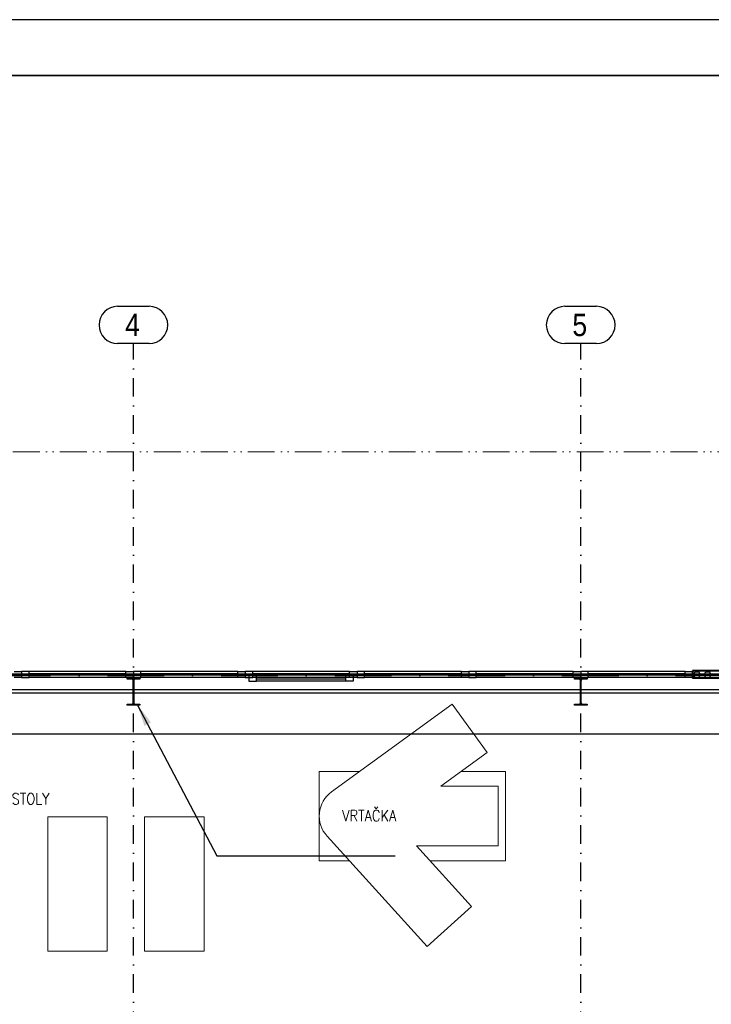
# Model space of a CAD drawing. Header units: millimetres. Extents: x 2886542 to 7567581, y -792623 to 134766.
# Tile 250 of 256: x 4902038 to 4911315, y -388078 to -374865. Entities that reach past the tile are written whole.
import ezdxf

# ---------------------------------------------------------------- set-up
doc = ezdxf.new("R2010")
doc.units = ezdxf.units.MM
for name, pattern in [('ACAD_ISO12W100', [21, 12, -3, 0, -3, 0, -3]), ('DASHDOT', [1, 0.5, -0.25, 0, -0.25]), ('DASHDOTX2', [50.8, 25.4, -12.7, 0, -12.7])]:
    doc.linetypes.add(name, pattern=pattern)
for name, color, linetype, lineweight in [('CKPROSTUPY_NADROVINOU', 7, 'DASHDOT', 25), ('IN_NS_TLUSTA', 1, 'Continuous', 40), ('Text obecně', 7, 'Continuous', 25)]:
    doc.layers.add(name, color=color, linetype=linetype, lineweight=lineweight)
doc.layers.add('IN_NS_VYPLNE OTVORU', color=16, linetype='Continuous')
doc.layers.add('požárničina', color=10, linetype='Continuous')
doc.styles.add('ARIAL', font='arial.ttf')
doc.styles.add('ROMAND', font='romand.shx', dxfattribs={"width": 0.85})
doc.styles.add('ROMANT', font='romant')
doc.dimstyles.new('úhlová', dxfattribs={"dimscale": 0.2, "dimtxt": 2.5, "dimasz": 1.5, "dimexe": 0, "dimexo": 3, "dimgap": 1, "dimtad": 1, "dimdec": 0, "dimzin": 0, "dimdsep": 46, "dimtxsty": 'ROMANT', "dimcen": 5, "dimclrd": 256, "dimclre": 256, "dimclrt": 7, "dimadec": 1, "dimazin": 0, "dimtfac": 1, "dimtdec": 0, "dimtix": 1, "dimtmove": 2, "dimatfit": 3, "dimfxl": 0, "dimtvp": 2, "dimtolj": 1, "dimtzin": 0, "dimarcsym": 0})

msp = doc.modelspace()

# ---------------------------------------------------------------- linework, layer by layer
at = {"layer": 'CKPROSTUPY_NADROVINOU', "color": 0, "ltscale": 500}
for p, q in [((4903563.4, -406428.5), (4903563.4, -379211)), ((4909563.4, -406428.5), (4909563.4, -379211))]:
    msp.add_line(p, q, dxfattribs=at)
at = {"layer": 'IN_NS_TLUSTA', "color": 0}
for p, q in [((4913443.4, -383602.4), (4911063.4, -383602.4)), ((4911063.4, -383602.4), (4911063.4, -383702.4)), ((4913443.4, -383702.4), (4911063.4, -383702.4))]:
    msp.add_line(p, q, dxfattribs=at)
at = {"layer": 'IN_NS_VYPLNE OTVORU', "color": 0, "linetype": 'ByBlock'}
for p, q in [((4903352.1, -378711), (4903774.6, -378711)), ((4909352.1, -378711), (4909774.6, -378711)), ((4903774.6, -379211), (4903352.1, -379211)), ((4909774.6, -379211), (4909352.1, -379211))]:
    msp.add_line(p, q, dxfattribs=at)
at = {"layer": 'IN_NS_VYPLNE OTVORU', "color": 0}
for p, q in [((4901963.4, -383612.4), (4902063.4, -383612.4)), ((4902063.4, -383692.4), (4901963.4, -383692.4)), ((4902063.4, -383612.4), (4902063.4, -383692.4)), ((4902163.4, -383612.4), (4902063.4, -383612.4)), ((4902063.4, -383612.4), (4902063.4, -383692.4)), ((4902063.4, -383692.4), (4902163.4, -383692.4)), ((4903463.4, -383612.4), (4902113.4, -383612.4)), ((4902163.4, -383692.4), (4902163.4, -383612.4)), ((4903463.4, -383642.4), (4902163.4, -383642.4)), ((4903463.4, -383662.4), (4902163.4, -383662.4)), ((4903463.4, -383692.4), (4902163.4, -383692.4)), ((4903463.4, -383612.4), (4903563.4, -383612.4)), ((4903463.4, -383692.4), (4903463.4, -383612.4)), ((4903563.4, -383692.4), (4903463.4, -383692.4)), ((4903563.4, -383612.4), (4903563.4, -383692.4)), ((4903663.4, -383612.4), (4903563.4, -383612.4)), ((4903563.4, -383612.4), (4903563.4, -383692.4)), ((4903563.4, -383692.4), (4903663.4, -383692.4)), ((4904963.4, -383612.4), (4903613.4, -383612.4)), ((4903663.4, -383692.4), (4903663.4, -383612.4)), ((4904963.4, -383642.4), (4903663.4, -383642.4)), ((4904963.4, -383662.4), (4903663.4, -383662.4)), ((4904963.4, -383692.4), (4903663.4, -383692.4)), ((4904963.4, -383612.4), (4905063.4, -383612.4)), ((4904963.4, -383692.4), (4904963.4, -383612.4)), ((4905063.4, -383692.4), (4904963.4, -383692.4)), ((4905063.4, -383612.4), (4905063.4, -383692.4)), ((4905163.4, -383612.4), (4905063.4, -383612.4)), ((4905063.4, -383612.4), (4905063.4, -383692.4)), ((4905063.4, -383692.4), (4905163.4, -383692.4)), ((4906463.4, -383612.4), (4905113.4, -383612.4)), ((4905213.4, -383662.3), (4905113.4, -383662.3)), ((4905113.4, -383662.3), (4905113.4, -383742.3)), ((4905163.4, -383692.4), (4905163.4, -383612.4)), ((4906463.4, -383642.4), (4905163.4, -383642.4)), ((4906463.4, -383662.4), (4905163.4, -383662.4)), ((4906463.4, -383692.4), (4905163.4, -383692.4)), ((4906413.4, -383662.3), (4905213.4, -383662.3)), ((4905213.4, -383742.3), (4905213.4, -383662.3)), ((4906413.4, -383692.4), (4905213.4, -383692.4)), ((4906413.4, -383662.3), (4906513.4, -383662.3)), ((4906413.4, -383742.3), (4906413.4, -383662.3)), ((4906463.4, -383612.4), (4906563.4, -383612.4)), ((4906463.4, -383692.4), (4906463.4, -383612.4)), ((4906563.4, -383692.4), (4906463.4, -383692.4)), ((4906513.4, -383662.3), (4906513.4, -383742.3)), ((4906563.4, -383612.4), (4906563.4, -383692.4)), ((4906663.4, -383612.4), (4906563.4, -383612.4)), ((4906563.4, -383612.4), (4906563.4, -383692.4)), ((4906563.4, -383692.4), (4906663.4, -383692.4)), ((4907963.4, -383612.4), (4906613.4, -383612.4)), ((4906663.4, -383692.4), (4906663.4, -383612.4)), ((4907963.4, -383642.4), (4906663.4, -383642.4)), ((4907963.4, -383662.4), (4906663.4, -383662.4)), ((4907963.4, -383692.4), (4906663.4, -383692.4)), ((4907963.4, -383612.4), (4908063.4, -383612.4)), ((4907963.4, -383692.4), (4907963.4, -383612.4)), ((4908063.4, -383692.4), (4907963.4, -383692.4)), ((4908163.4, -383612.4), (4908063.4, -383612.4)), ((4908063.4, -383612.4), (4908063.4, -383692.4)), ((4908063.4, -383612.4), (4908063.4, -383692.4)), ((4908063.4, -383692.4), (4908163.4, -383692.4)), ((4909463.4, -383612.4), (4908113.4, -383612.4)), ((4908163.4, -383692.4), (4908163.4, -383612.4)), ((4909463.4, -383642.4), (4908163.4, -383642.4)), ((4909463.4, -383662.4), (4908163.4, -383662.4)), ((4909463.4, -383692.4), (4908163.4, -383692.4)), ((4909463.4, -383612.4), (4909563.4, -383612.4)), ((4909463.4, -383692.4), (4909463.4, -383612.4)), ((4909563.4, -383692.4), (4909463.4, -383692.4)), ((4909663.4, -383612.4), (4909563.4, -383612.4)), ((4909563.4, -383612.4), (4909563.4, -383692.4)), ((4909563.4, -383612.4), (4909563.4, -383692.4)), ((4909563.4, -383692.4), (4909663.4, -383692.4)), ((4910963.4, -383612.4), (4909613.4, -383612.4)), ((4909663.4, -383692.4), (4909663.4, -383612.4)), ((4910963.4, -383642.4), (4909663.4, -383642.4)), ((4910963.4, -383662.4), (4909663.4, -383662.4)), ((4910963.4, -383692.4), (4909663.4, -383692.4)), ((4910963.4, -383612.4), (4911063.4, -383612.4)), ((4910963.4, -383692.4), (4910963.4, -383612.4)), ((4911063.4, -383692.4), (4910963.4, -383692.4)), ((4911063.4, -383612.4), (4911063.4, -383692.4)), ((4911063.4, -383656.3), (4911077.2, -383656.3)), ((4911077.2, -383656.3), (4911101, -383615.1)), ((4911101, -383697.6), (4911077.2, -383656.3)), ((4911101, -383615.1), (4911093.6, -383602.4)), ((4911098.2, -383702.4), (4911101, -383697.6)), ((4911101, -383615.1), (4911148.6, -383615.1)), ((4911101, -383697.6), (4911148.6, -383697.6)), ((4911148.6, -383615.1), (4911156, -383602.4)), ((4911172.4, -383656.3), (4911148.6, -383615.1)), ((4911148.6, -383697.6), (4911172.4, -383656.3)), ((4911151.4, -383702.4), (4911148.6, -383697.6)), ((4911172.4, -383656.3), (4911220, -383656.3)), ((4911220, -383656.3), (4911243.9, -383615.1)), ((4911243.9, -383697.6), (4911220, -383656.3)), ((4911243.9, -383615.1), (4911236.5, -383602.4)), ((4911241.1, -383702.4), (4911243.9, -383697.6)), ((4911243.9, -383615.1), (4911291.5, -383615.1)), ((4911243.9, -383697.6), (4911291.5, -383697.6)), ((4911291.5, -383615.1), (4911298.8, -383602.4)), ((4911315.3, -383656.3), (4911291.5, -383615.1)), ((4911291.5, -383697.6), (4911315.3, -383656.3)), ((4911294.2, -383702.4), (4911291.5, -383697.6)), ((4903478.4, -383715.1), (4903478.4, -383702.4)), ((4903478.4, -383702.4), (4903648.4, -383702.4)), ((4903541.4, -383715.1), (4903478.4, -383715.1)), ((4903559.4, -384031.7), (4903559.4, -383733.1)), ((4903567.4, -383733.1), (4903567.4, -384031.7)), ((4903648.4, -383715.1), (4903585.4, -383715.1)), ((4903648.4, -383702.4), (4903648.4, -383715.1)), ((4905113.4, -383742.3), (4905213.4, -383742.3)), ((4906413.4, -383712.4), (4905213.4, -383712.4)), ((4906413.4, -383742.3), (4905213.4, -383742.3)), ((4906513.4, -383742.3), (4906413.4, -383742.3)), ((4909478.4, -383715.1), (4909478.4, -383702.4)), ((4909478.4, -383702.4), (4909648.4, -383702.4)), ((4909541.4, -383715.1), (4909478.4, -383715.1)), ((4909559.4, -384031.7), (4909559.4, -383733.1)), ((4909567.4, -383733.1), (4909567.4, -384031.7)), ((4909648.4, -383715.1), (4909585.4, -383715.1)), ((4909648.4, -383702.4), (4909648.4, -383715.1)), ((4927028.4, -383902.4), (4885628.4, -383902.4)), ((4903478.4, -384062.4), (4903478.4, -384049.7)), ((4903478.4, -384049.7), (4903541.4, -384049.7)), ((4903648.4, -384062.4), (4903478.4, -384062.4)), ((4903559.4, -384031.7), (4903559.4, -384031.7)), ((4903585.4, -384049.7), (4903648.4, -384049.7)), ((4903648.4, -384049.7), (4903648.4, -384062.4)), ((4909478.4, -384062.4), (4909478.4, -384049.7)), ((4909478.4, -384049.7), (4909541.4, -384049.7)), ((4909648.4, -384062.4), (4909478.4, -384062.4)), ((4909559.4, -384031.7), (4909559.4, -384031.7)), ((4909585.4, -384049.7), (4909648.4, -384049.7)), ((4909648.4, -384049.7), (4909648.4, -384062.4))]:
    msp.add_line(p, q, dxfattribs=at)
at = {"layer": 'IN_NS_VYPLNE OTVORU', "color": 0, "ltscale": 1000}
msp.add_line((4881037.4, -383852.4), (4945510.6, -383852.4), dxfattribs=at)
at = {"layer": 'IN_NS_VYPLNE OTVORU', "color": 0, "linetype": 'Continuous', "lineweight": 15}
for p, q in [((4907838.8, -384051.5), (4906221.5, -385228)), ((4908309.4, -384698.4), (4907838.8, -384051.5)), ((4907686.6, -385151.5), (4908309.4, -384698.4)), ((4906056.8, -384951.5), (4906056.8, -385551.5)), ((4906601.6, -384951.5), (4906056.8, -384951.5)), ((4908556.8, -384951.5), (4907961.6, -384951.5)), ((4908556.8, -386151.5), (4908556.8, -384951.5)), ((4908456.8, -385151.5), (4907686.6, -385151.5)), ((4908456.8, -385951.5), (4908456.8, -385151.5)), ((4903213.8, -385563.8), (4902413.8, -385563.8)), ((4902413.8, -385563.8), (4902413.8, -387363.8)), ((4903213.8, -387363.8), (4903213.8, -385563.8)), ((4904513.8, -385563.8), (4903713.8, -385563.8)), ((4903713.8, -385563.8), (4903713.8, -387363.8)), ((4904513.8, -387363.8), (4904513.8, -385563.8)), ((4906056.8, -385551.5), (4906056.8, -386151.5)), ((4906160.5, -385820.3), (4907504.4, -387301.5)), ((4907359.8, -385951.5), (4908456.8, -385951.5)), ((4908096.9, -386763.9), (4907359.8, -385951.5)), ((4906056.8, -386151.5), (4906461.1, -386151.5)), ((4907541.2, -386151.5), (4908556.8, -386151.5)), ((4907504.4, -387301.5), (4908096.9, -386763.9)), ((4902413.8, -387363.8), (4903213.8, -387363.8)), ((4903713.8, -387363.8), (4904513.8, -387363.8))]:
    msp.add_line(p, q, dxfattribs=at)
at = {"layer": 'IN_NS_VYPLNE OTVORU', "color": 0, "ltscale": 100}
msp.add_line((4885478.4, -384447.4), (4911878.4, -384447.4), dxfattribs=at)
at = {"layer": 'IN_NS_VYPLNE OTVORU', "color": 0, "linetype": 'ByBlock'}
for centre, start, end in [((4903352.1, -378961), 90, 270), ((4903774.6, -378961), 270, 90), ((4909352.1, -378961), 90, 270), ((4909774.6, -378961), 270, 90)]:
    msp.add_arc(centre, 250, start, end, dxfattribs=at)
at = {"layer": 'IN_NS_VYPLNE OTVORU', "color": 0}
for centre, start, end in [((4903541.4, -383733.1), 0, 90), ((4903585.4, -383733.1), 90, 180), ((4909541.4, -383733.1), 0, 90), ((4909585.4, -383733.1), 90, 180), ((4903541.4, -384031.7), 270, 0), ((4903585.4, -384031.7), 180, 270), ((4909541.4, -384031.7), 270, 0), ((4909585.4, -384031.7), 180, 270)]:
    msp.add_arc(centre, 18, start, end, dxfattribs=at)
at = {"layer": 'IN_NS_VYPLNE OTVORU', "color": 0, "linetype": 'Continuous', "lineweight": 15}
msp.add_arc((4906456.8, -385551.5), 400, 126.0341, 222.21627, dxfattribs=at)
at = {"layer": 'požárničina', "linetype": 'ACAD_ISO12W100', "lineweight": 0, "ltscale": 30}
msp.add_line((4885562.1, -380665.7), (4943867.1, -380665.7), dxfattribs=at)
at = {"layer": 'požárničina', "linetype": 'DASHDOTX2', "lineweight": 60, "ltscale": 30}
msp.add_line((4945127.9, -383655.4), (4885380.2, -383655.4), dxfattribs=at)
at = {"layer": 'Text obecně'}
for p, q in [((4920958.1, -374864.8), (4889458.9, -374864.8)), ((4889458.9, -375614.8), (4920958.1, -375614.8)), ((4920958.1, -375614.8), (4889458.9, -375614.8)), ((4920958.1, -375614.8), (4889458.9, -375614.8)), ((4889458.9, -375614.8), (4920958.1, -375614.8)), ((4920958.1, -375614.8), (4889458.9, -375614.8)), ((4920958.1, -375614.8), (4889458.9, -375614.8)), ((4889458.9, -375614.8), (4920958.1, -375614.8)), ((4920958.1, -375614.8), (4889458.9, -375614.8)), ((4920958.1, -375614.8), (4889458.9, -375614.8)), ((4920208.2, -375614.8), (4889458.9, -375614.8)), ((4889458.9, -375614.8), (4920958.1, -375614.8)), ((4920958.1, -375614.8), (4889458.9, -375614.8)), ((4920958.1, -375614.8), (4889458.9, -375614.8)), ((4890208.9, -375614.8), (4920958.1, -375614.8)), ((4920958.1, -375614.8), (4890208.9, -375614.8)), ((4920958.1, -375614.8), (4890208.9, -375614.8))]:
    msp.add_line(p, q, dxfattribs=at)

# ---------------------------------------------------------------- texts
at = {"layer": 'IN_NS_VYPLNE OTVORU', "color": 0, "linetype": 'ByBlock', "style": 'ARIAL', "width": 0.85}
for s, p in [('4', (4903452.1, -379111)), ('5', (4909452.1, -379111))]:
    msp.add_text(s, height=300, dxfattribs=at).set_placement(p)
at = {"layer": 'IN_NS_VYPLNE OTVORU', "color": 0, "linetype": 'Continuous', "lineweight": 50, "style": 'ROMAND', "width": 0.85}
for s, p in [('MONTÁŽNÍ STOLY', (4901012.3, -385395.7)), ('VRTAČKA', (4906364.3, -385620.5))]:
    msp.add_text(s, height=150, rotation=360, dxfattribs=at).set_placement(p)

# ---------------------------------------------------------------- leaders
at = {"layer": 'požárničina'}
msp.add_leader([(4903615.6, -384053), (4904682.1, -386086.1), (4907075.4, -386086.1)], dimstyle='úhlová', override={"dimasz": 1500, "dimgap": 1, "dimtad": 0}, dxfattribs=at)

doc.saveas('drawing.dxf')
